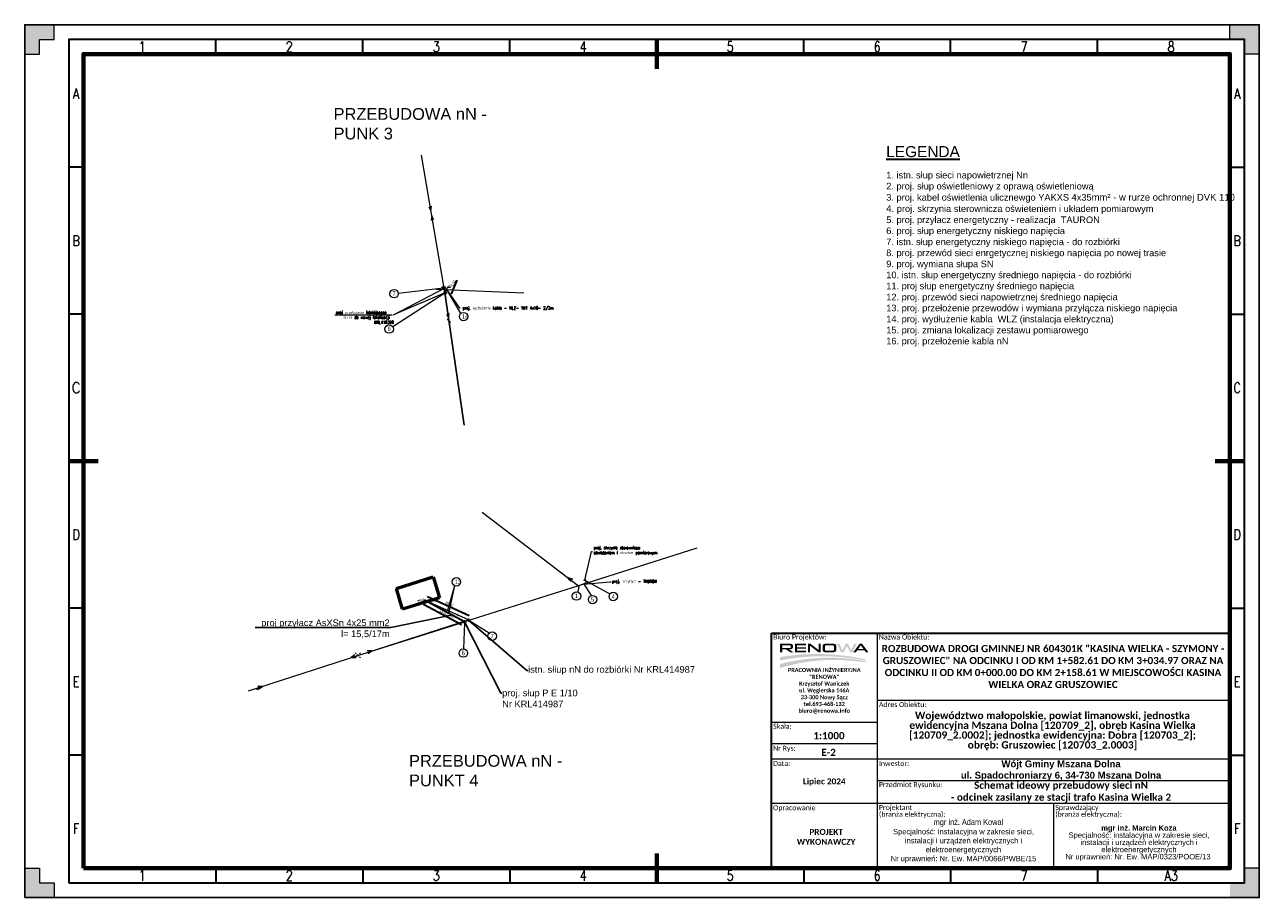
# Model space of a CAD drawing. Header units: metres. Extents: x 7168 to 12828, y 1523 to 3619.
# Tile 6 of 133: x 7841 to 8261, y 3321 to 3619. Entities that reach past the tile are written whole.
import ezdxf
from ezdxf import colors
from ezdxf.entities.mleader import LeaderData, LeaderLine
from ezdxf.enums import TextEntityAlignment as Align
from ezdxf.math import Vec2, Vec3

# ---------------------------------------------------------------- set-up
doc = ezdxf.new("R2010")
doc.units = ezdxf.units.M
doc.linetypes.add('( Dashed )', pattern=[0.75, 0.5, -0.25])
doc.linetypes.add('DGN Style 2', pattern=[3.921133, 2.35268, -1.568453])
for name, color, linetype, lineweight in [('0_ramka', 7, 'Continuous', 0), ('1_trasa opis', 1, 'Continuous', 0), ('238-Punkt adresowy budynku', 250, 'Continuous', 0), ('312-budynek ewidencyjny', 7, 'Continuous', 0), ('352-schody', 7, 'Continuous', 0), ('3_jezdnia hatch', 8, 'Continuous', 0), ('5_urz bezp ruchu pionowa', 216, 'Continuous', 30), ('CP_FRAME', 217, 'Continuous', 70), ('CP_FRCENTR', 217, 'Continuous', 70), ('CP_FRMARK', 253, 'Continuous', 15), ('CP_FRREF', 251, 'Continuous', 35), ('CP_LINENORM', 251, 'Continuous', 25), ('CP_TEXTNORM', 53, 'Continuous', 25), ('Kabel nn oświetleniowy', 1, 'DGN Style 2', 13), ('KTCR02', 98, 'Continuous', 0), ('proj. słupy', 1, 'Continuous', 30), ('PRZEBUDOWA SIECI', 1, 'DGN Style 2', 13), ('przewód elektroenergetyczny (linia)-Atr1', 250, 'Continuous', 0), ('RTPW02', 98, 'Continuous', 0), ('SUEP_B - Przewód elektroenergetyczny niskiego napięcia', 7, 'Continuous', 0), ('SUSM04_01_E', 250, 'Continuous', 0), ('SUTP_B - Przewód telekomunikacyjny napowietrzny', 7, 'Continuous', 0), ('słupy', 250, 'Continuous', 25)]:
    doc.layers.add(name, color=color, linetype=linetype, lineweight=lineweight)
doc.layers.add('AL 4x25', color=250, linetype='Continuous')
doc.styles.add('courier', font='arial.ttf')
doc.styles.add('CP_TXT', font='ROMANS.SHX')
doc.styles.add('CP_TXTCON', font='ROMANS.SHX', dxfattribs={"width": 0.8})
doc.styles.get("Standard").update_dxf_attribs({"font": 'arial.ttf'})
doc.styles.add('Style-Arial', font='arial.ttf')
doc.styles.add('Style-KRENTZ_1250 I 0.20944', font='KRENTZ_1250.shx', dxfattribs={"oblique": 12})
doc.styles.add('Style-txt', font='txt.shx')
doc.styles.add('Stytuacja', font='arial.ttf', dxfattribs={"height": 0.85})
doc.dimstyles.new('1 500 (Arial 0.85)', dxfattribs={"dimtxt": 0.85, "dimasz": 0.425, "dimexe": 0.34, "dimexo": 0.425, "dimgap": 0.425, "dimtad": 1, "dimzin": 11, "dimdsep": 46, "dimtxsty": 'Style-Arial', "dimcen": 0.09, "dimse1": 1, "dimse2": 1, "dimclrd": 256, "dimclre": 256, "dimadec": 1, "dimazin": 1, "dimtfac": 1, "dimtofl": 0, "dimtmove": 0, "dimatfit": 3, "dimfxl": 0, "dimfrac": 2, "dimtzin": 11, "dimlwd": -1, "dimlwe": -1, "dimarcsym": 0})

# ---------------------------------------------------------------- blocks, each defined once
blk = doc.blocks.new('*U62')
at = {"layer": 'słupy'}
h = blk.add_hatch(color=7, dxfattribs=at)
edge = h.paths.add_edge_path()
edge.add_arc((0, 0), 2461, 0, 360)
edge = h.paths.add_edge_path(flags=16)
edge.add_arc((0, 0), 1478, 0, 360)
h = blk.add_hatch(color=7, dxfattribs=at)
h.set_gradient(color1=(255, 255, 255), tint=0.41, name='CYLINDER')
edge = h.paths.add_edge_path()
edge.add_arc((0, 0), 1478, 0, 360)
for radius in [2461, 2461, 1478]:
    blk.add_circle((0, 0), radius, dxfattribs=at)
blk = doc.blocks.new('CP_TEXTREFA3')
for p, q in [((-350, 282), (-350, 287)), ((-300, 282), (-300, 287)), ((-250, 282), (-250, 287)), ((-200, 287), (-200, 282)), ((-150, 282), (-150, 287)), ((-100, 282), (-100, 287)), ((-50, 282), (-50, 287)), ((-395, 243.5), (-400, 243.5)), ((-5, 243.5), (0, 243.5)), ((-395, 193.5), (-400, 193.5)), ((-5, 193.5), (0, 193.5)), ((-400, 143.5), (-395, 143.5)), ((-5, 143.5), (0, 143.5)), ((-395, 93.5), (-400, 93.5)), ((-5, 93.5), (0, 93.5)), ((-395, 43.5), (-400, 43.5)), ((-5, 43.5), (0, 43.5)), ((-350, 5), (-350, 0)), ((-300, 5), (-300, 0)), ((-250, 5), (-250, 0)), ((-200, 5), (-200, 0)), ((-150, 5), (-150, 0)), ((-100, 5), (-100, 0)), ((-50, 5), (-50, 0))]:
    blk.add_line(p, q)
for points in [[(-400, 0), (0, 0), (0, 287), (-400, 287)], [(-395, 5), (-5, 5), (-5, 282), (-395, 282)]]:
    blk.add_lwpolyline(points, close=True)
at = {"layer": 'CP_TEXTNORM', "linetype": 'ByBlock', "style": 'CP_TXTCON', "width": 0.8}
for s, p in [('1', (-375, 284.5)), ('2', (-325, 284.5)), ('3', (-275, 284.5)), ('4', (-225, 284.5)), ('5', (-175, 284.5)), ('6', (-125, 284.5)), ('7', (-75, 284.5)), ('8', (-25, 284.5)), ('A', (-397.5, 268.5)), ('A', (-2.5, 268.5)), ('B', (-397.5, 218.5)), ('B', (-2.5, 218.5)), ('C', (-2.5, 168.5)), ('D', (-397.5, 118.5)), ('D', (-2.5, 118.5)), ('E', (-397.5, 68.5)), ('E', (-2.5, 68.5)), ('F', (-397.5, 18.5)), ('F', (-2.5, 18.5)), ('1', (-375, 2.5)), ('2', (-325, 2.5)), ('3', (-275, 2.5)), ('4', (-225, 2.5)), ('5', (-175, 2.5)), ('6', (-125, 2.5)), ('7', (-75, 2.5)), ('A3', (-25, 2.5))]:
    blk.add_text(s, height=3.5, dxfattribs=at).set_placement(p, align=Align.MIDDLE)
at = {"layer": 'CP_TEXTNORM', "style": 'CP_TXT'}
blk.add_text('C', height=3.5, dxfattribs=at).set_placement((-397.5, 168.5), align=Align.MIDDLE)
blk = doc.blocks.new('2d_iso_5457_a3_zp5y')
at = {"layer": 'CP_FRMARK'}
for points in [[(10, 292), (10, 297), (0, 297), (0, 287), (5, 287), (5, 292)], [(415, 292), (415, 287), (420, 287), (420, 297), (410, 297), (410, 292)], [(5, 5), (5, 10), (0, 10), (0, 0), (10, 0), (10, 5)], [(415, 5), (410, 5), (410, 0), (415, 0), (420, 0), (420, 5), (420, 10), (415, 10)]]:
    blk.add_hatch(color=256, dxfattribs=at).paths.add_polyline_path(points)
blk.add_lwpolyline([(20, 10), (410, 10), (410, 287), (20, 287)], close=True)
at = {"layer": 'CP_FRCENTR'}
for p, q in [((215, 292), (215, 282)), ((15, 148.5), (25, 148.5)), ((415, 148.5), (405, 148.5)), ((215, 15), (215, 5))]:
    blk.add_line(p, q, dxfattribs=at)
at = {"layer": 'CP_FRMARK'}
for p, q in [((10, 297), (0, 297)), ((0, 297), (0, 287)), ((10, 292), (10, 297)), ((410, 292), (410, 297)), ((410, 297), (420, 297)), ((420, 297), (420, 287)), ((5, 292), (10, 292)), ((5, 287), (5, 292)), ((415, 292), (410, 292)), ((415, 287), (415, 292)), ((0, 287), (5, 287)), ((420, 287), (415, 287)), ((0, 0), (0, 10)), ((0, 10), (5, 10)), ((5, 10), (5, 5)), ((415, 10), (415, 5)), ((420, 10), (415, 10)), ((420, 0), (420, 10)), ((5, 5), (10, 5)), ((10, 5), (10, 0)), ((415, 5), (410, 5)), ((10, 0), (0, 0)), ((410, 0), (420, 0))]:
    blk.add_line(p, q, dxfattribs=at)
at = {"layer": 'CP_LINENORM', "linetype": 'Continuous'}
blk.add_lwpolyline([(0, 0), (420, 0), (420, 297), (0, 297)], close=True, dxfattribs=at)
at = {"layer": 'CP_FRREF'}
blk.add_blockref('CP_TEXTREFA3', (415, 5), dxfattribs=at)
blk = doc.blocks.new('*U63')
at = {"layer": 'słupy'}
h = blk.add_hatch(color=7, dxfattribs=at)
edge = h.paths.add_edge_path()
edge.add_arc((0, 0), 2461, 0, 360)
edge = h.paths.add_edge_path(flags=16)
edge.add_arc((0, 0), 1478, 0, 360)
h = blk.add_hatch(color=7, dxfattribs=at)
h.set_gradient(color1=(255, 255, 255), tint=0.41, name='CYLINDER')
edge = h.paths.add_edge_path()
edge.add_arc((0, 0), 1478, 0, 360)
at = {"layer": 'proj. słupy'}
for radius in [2461, 1478]:
    blk.add_circle((0, 0), radius, dxfattribs=at)
at = {"layer": 'słupy'}
blk.add_circle((0, 0), 2461, dxfattribs=at)
blk = doc.blocks.new('*D87')
at = {"layer": '5_urz bezp ruchu pionowa', "linetype": 'Continuous'}
for p, q in [((7986.34, 3528.04), (7985.91, 3527.07)), ((7986.52, 3528.42), (7987.95, 3531.62))]:
    blk.add_line(p, q, dxfattribs=at)
at = {"layer": '5_urz bezp ruchu pionowa'}
for points in [[(7986.41, 3528.01), (7986.28, 3528.06), (7986.52, 3528.42)], [(7985.85, 3527.1), (7985.98, 3527.04), (7985.74, 3526.68)]]:
    blk.add_solid(points, dxfattribs=at)
at = {"layer": 'Defpoints', "color": 0}
for p in [(7984.64, 3529.26), (7983.86, 3527.52), (7985.74, 3526.68)]:
    blk.add_point(p, dxfattribs=at)
at = {"layer": '5_urz bezp ruchu pionowa', "color": 0, "lineweight": 13, "insert": (7986.59, 3530.69), "char_height": 0.85, "attachment_point": 5, "rotation": 65.9265, "style": 'Style-Arial'}
blk.add_mtext('1.91', dxfattribs=at)
blk = doc.blocks.new('RENOWA_1')
at = {"linetype": 'Continuous', "lineweight": -2}
h = blk.add_hatch(color=7, dxfattribs=at)
edge = h.paths.add_edge_path()
edge.add_ellipse((0.0678, 0.1509), major_axis=(-0.0191, 0), ratio=0.735318, start_angle=180, end_angle=270)
edge.add_line((0.0678, 0.165), (0.0142, 0.165))
edge.add_line((0.0142, 0.165), (-0.0013, 0.165))
edge.add_line((-0.0013, 0.165), (-0.0013, 0.1071))
edge.add_line((-0.0013, 0.1071), (0.0142, 0.1071))
edge.add_line((0.0142, 0.1071), (0.0142, 0.1258))
edge.add_line((0.0142, 0.1258), (0.0398, 0.1258))
edge.add_line((0.0398, 0.1258), (0.0674, 0.107))
edge.add_line((0.0674, 0.107), (0.0893, 0.107))
edge.add_line((0.0893, 0.107), (0.06, 0.126))
edge.add_line((0.06, 0.126), (0.0653, 0.126))
edge.add_ellipse((0.0653, 0.14), major_axis=(0.0215, 0), ratio=0.650164, start_angle=270, end_angle=360)
edge.add_line((0.0868, 0.14), (0.0868, 0.1509))
h.paths.add_polyline_path([(0.0713, 0.1476), (0.0713, 0.1413, -0.414214), (0.0653, 0.1353), (0.0142, 0.1353), (0.0142, 0.1536), (0.0653, 0.1536, -0.414214)], flags=16)
h = blk.add_hatch(color=7, dxfattribs=at)
h.set_gradient(rotation=270, tint=1, name='INVHEMISPHERICAL')
h.paths.add_polyline_path([(0.486, 0.066), (0.5811, 0.0526), (0.5811, 0.0589), (0.5557, 0.0641, 0.087432), (0.0179, 0.0776), (-0.0013, 0.0747), (-0.0013, 0.0516), (0.0117, 0.0541, -0.082937)])
for points in [[(0.0992, 0.1071), (0.0992, 0.1184), (0.0992, 0.1536), (0.0992, 0.165), (0.1758, 0.165), (0.1758, 0.1536), (0.1147, 0.1536), (0.1147, 0.1406), (0.174, 0.1406), (0.174, 0.1314), (0.1147, 0.1314), (0.1147, 0.1184), (0.1758, 0.1184), (0.1758, 0.1071)], [(0.1882, 0.1071), (0.1882, 0.165), (0.2032, 0.165), (0.2052, 0.165), (0.2603, 0.1231), (0.2603, 0.165), (0.2752, 0.165), (0.2752, 0.1071), (0.2603, 0.1071), (0.2598, 0.1071), (0.2032, 0.1501), (0.2032, 0.1071)], [(0.4311, 0.1071), (0.4141, 0.1071), (0.3849, 0.165), (0.4027, 0.165), (0.423, 0.1205), (0.4452, 0.165), (0.4608, 0.165), (0.483, 0.1205), (0.5033, 0.165), (0.5211, 0.165), (0.4919, 0.1071), (0.4749, 0.1071), (0.453, 0.1503)]]:
    blk.add_hatch(color=7, dxfattribs=at).paths.add_polyline_path(points)
h = blk.add_hatch(color=7, dxfattribs=at)
edge = h.paths.add_edge_path()
edge.add_ellipse((0.3627, 0.1521), major_axis=(0.0179, 0), ratio=0.715756, start_angle=0, end_angle=90)
edge.add_line((0.3627, 0.165), (0.3069, 0.165))
edge.add_ellipse((0.3069, 0.1521), major_axis=(-0.0179, 0), ratio=0.715756, start_angle=270, end_angle=360)
edge.add_line((0.2889, 0.1521), (0.2889, 0.1199))
edge.add_ellipse((0.3069, 0.1199), major_axis=(-0.0179, 0), ratio=0.715756, start_angle=0, end_angle=90)
edge.add_line((0.3069, 0.1071), (0.3627, 0.1071))
edge.add_ellipse((0.3627, 0.1199), major_axis=(0.0179, 0), ratio=0.715756, start_angle=270, end_angle=360)
edge.add_line((0.3807, 0.1199), (0.3807, 0.1521))
edge = h.paths.add_edge_path(flags=16)
edge.add_ellipse((0.3588, 0.1474), major_axis=(-0.00672, 0), ratio=0.945371, start_angle=180, end_angle=270, ccw=False)
edge.add_line((0.3655, 0.1474), (0.3655, 0.1247))
edge.add_ellipse((0.3588, 0.1247), major_axis=(-0.00672, 0), ratio=0.945371, start_angle=90, end_angle=180, ccw=False)
edge.add_line((0.3588, 0.1184), (0.3108, 0.1184))
edge.add_ellipse((0.3108, 0.1247), major_axis=(0.00672, 0), ratio=0.945371, start_angle=188.48719, end_angle=270, ccw=False)
edge.add_line((0.3042, 0.1238), (0.3042, 0.1483))
edge.add_ellipse((0.3108, 0.1474), major_axis=(0.00672, 0), ratio=0.945371, start_angle=90, end_angle=171.51281, ccw=False)
edge.add_line((0.3108, 0.1537), (0.3588, 0.1537))
h = blk.add_hatch(color=7, dxfattribs=at)
h.paths.add_polyline_path([(0.4963, 0.1071), (0.5398, 0.165), (0.5561, 0.165), (0.5997, 0.1071), (0.582, 0.1071), (0.5723, 0.1204), (0.548, 0.1204), (0.5236, 0.1204), (0.5139, 0.1071)])
h.paths.add_polyline_path([(0.5302, 0.1294), (0.548, 0.1539), (0.5657, 0.1294), (0.548, 0.1294)], flags=16)
h = blk.add_hatch(color=7, dxfattribs=at)
h.set_gradient(rotation=270, tint=1, name='INVHEMISPHERICAL')
h.paths.add_polyline_path([(0.4958, 0.0481), (0.5811, 0.0392), (0.5811, 0.0466), (0.5534, 0.0514, 0.10443), (0.0166, 0.0315), (-0.0013, 0.027), (-0.0013, -0.0004), (0, 0, -0.100635)])
blk = doc.blocks.new('*U71')
at = {"layer": 'słupy'}
h = blk.add_hatch(color=18, dxfattribs=at)
h.set_gradient(color1=(76, 0, 0), color2=(76, 0, 0))
h.paths.add_polyline_path([(-2461, 0, 0.98457552), (2461, 0)])
blk.add_line((-2461, 0), (2461, 0), dxfattribs=at)
blk.add_circle((0, 38), 2461, dxfattribs=at)
blk = doc.blocks.new('*U72')
at = {"layer": 'słupy'}
h = blk.add_hatch(color=7, dxfattribs=at)
edge = h.paths.add_edge_path()
edge.add_arc((0, 0), 2461, 0, 360)
edge = h.paths.add_edge_path(flags=16)
edge.add_arc((0, 0), 1478, 0, 360)
h = blk.add_hatch(color=7, dxfattribs=at)
h.set_gradient(color1=(255, 255, 255), tint=0.41, name='CYLINDER')
edge = h.paths.add_edge_path()
edge.add_arc((0, 0), 1478, 0, 360)
at = {"layer": 'proj. słupy'}
for radius in [2461, 1478]:
    blk.add_circle((0, 0), radius, dxfattribs=at)
at = {"layer": 'słupy'}
blk.add_circle((0, 0), 2461, dxfattribs=at)
blk = doc.blocks.new('*D88')
at = {"layer": '5_urz bezp ruchu pionowa', "color": 0, "linetype": 'Continuous'}
blk.add_line((7977.79, 3424.03), (7991.97, 3417.62), dxfattribs=at)
at = {"layer": '5_urz bezp ruchu pionowa', "color": 0}
for points in [[(7977.82, 3424.09), (7977.76, 3423.96), (7977.4, 3424.2)], [(7991.94, 3417.55), (7992, 3417.68), (7992.36, 3417.44)]]:
    blk.add_solid(points, dxfattribs=at)
at = {"layer": 'Defpoints', "color": 0}
for p in [(7976.77, 3422.82), (7991.73, 3416.05), (7992.36, 3417.44)]:
    blk.add_point(p, dxfattribs=at)
at = {"layer": '5_urz bezp ruchu pionowa', "color": 0, "lineweight": -3, "insert": (7985.23, 3421.6), "char_height": 0.85, "attachment_point": 5, "rotation": 335.672, "style": 'Style-Arial'}
blk.add_mtext('16.42', dxfattribs=at)
blk = doc.blocks.new('*D89')
at = {"layer": '5_urz bezp ruchu pionowa', "color": 0, "linetype": 'Continuous'}
blk.add_line((7989.38, 3414.37), (7976.47, 3421.37), dxfattribs=at)
at = {"layer": '5_urz bezp ruchu pionowa', "color": 0}
for points in [[(7976.51, 3421.43), (7976.44, 3421.31), (7976.1, 3421.57)], [(7989.35, 3414.31), (7989.41, 3414.43), (7989.75, 3414.17)]]:
    blk.add_solid(points, dxfattribs=at)
at = {"layer": 'Defpoints', "color": 0}
for p in [(7976.1, 3421.57), (7976.77, 3422.82), (7990.43, 3415.42)]:
    blk.add_point(p, dxfattribs=at)
at = {"layer": '5_urz bezp ruchu pionowa', "color": 0, "lineweight": -3, "insert": (7983.34, 3418.63), "char_height": 0.85, "attachment_point": 5, "rotation": 331.5415, "style": 'Style-Arial'}
blk.add_mtext('15.53', dxfattribs=at)

msp = doc.modelspace()

# ---------------------------------------------------------------- hatches: boundary and pattern name
at = {"layer": '3_jezdnia hatch'}
msp.add_hatch(color=6, dxfattribs=at).paths.add_polyline_path([(8030.966, 3429.277), (8030.812, 3429.642), (8031.633, 3429.988), (8031.787, 3429.623)])
at = {"layer": 'SUSM04_01_E', "linetype": 'Continuous', "lineweight": 13}
h = msp.add_hatch(color=7, dxfattribs=at)
edge = h.paths.add_edge_path()
edge.add_arc((8029.237, 3427.728), 0.25, 0, 360)
h = msp.add_hatch(color=7, dxfattribs=at)
edge = h.paths.add_edge_path()
edge.add_arc((7991.717, 3416.068), 0.25, 0, 360)

# ---------------------------------------------------------------- linework, layer by layer
at = {"color": 1, "lineweight": 20}
for p, q in [((7983.292, 3528.922), (7967.891, 3527.195)), ((7984.289, 3528.489), (7989.083, 3520.302)), ((7983.723, 3527.22), (7966.018, 3515.829)), ((7987.039, 3427.688), (7984.619, 3419.299)), ((7987.039, 3427.689), (7985.017, 3418.318)), ((8029.271, 3427.665), (8028.954, 3425.568)), ((8030.925, 3428.418), (8033.508, 3424.347)), ((8031.371, 3429.643), (8039.829, 3424.934)), ((7990.409, 3415.092), (7990.032, 3406.255)), ((7991.863, 3416.03), (7998.844, 3411.666))]:
    msp.add_line(p, q, dxfattribs=at)
at = {"color": 0, "linetype": 'Continuous', "lineweight": 13}
for p, q in [((7982.837, 3529.366), (7983.829, 3529.498)), ((7982.903, 3528.87), (7982.837, 3529.366)), ((7982.903, 3528.87), (7983.895, 3529.003)), ((7983.895, 3529.003), (7983.829, 3529.498)), ((7953.577, 3404.539), (7953.224, 3404.892)), ((7953.577, 3403.478), (7953.224, 3403.125)), ((7954.638, 3404.539), (7954.991, 3404.892)), ((7954.638, 3403.478), (7954.991, 3403.125))]:
    msp.add_line(p, q, dxfattribs=at)
at = {"color": 1, "lineweight": 20}
for centre in [(7966.444, 3527.078), (7990.109, 3519.274), (7964.793, 3515.05), (7987.645, 3429.007), (8028.518, 3424.2), (8033.988, 3422.985), (8041.026, 3424.028), (7999.825, 3410.55), (7990.005, 3404.81)]:
    msp.add_circle(centre, 1.452, dxfattribs=at)
at = {"color": 0, "linetype": 'Continuous', "lineweight": 13}
msp.add_circle((7954.107, 3404.008), 0.25, dxfattribs=at)
at = {"layer": '0_ramka', "color": 7, "linetype": 'Continuous', "lineweight": 0}
for p, q in [((8130.789, 3411.598), (8130.789, 3337.598)), ((8250.789, 3388.623), (8130.789, 3388.623)), ((8130.789, 3381.221), (8094.789, 3381.222)), ((8130.789, 3373.889), (8094.789, 3373.889)), ((8250.789, 3368.71), (8094.789, 3368.711)), ((8250.789, 3361.378), (8130.789, 3361.378)), ((8250.789, 3353.598), (8094.789, 3353.598)), ((8190.789, 3353.598), (8190.789, 3331.598)), ((8130.789, 3337.598), (8130.789, 3331.598))]:
    msp.add_line(p, q, dxfattribs=at)
at = {"layer": '0_ramka', "color": 7, "linetype": 'Continuous', "lineweight": 30, "flags": 128}
msp.add_lwpolyline([(8094.789, 3411.598), (8250.789, 3411.598), (8250.789, 3331.598), (8094.789, 3331.598), (8094.789, 3411.598)], close=True, dxfattribs=at)
at = {"layer": '1_trasa opis', "color": 212}
msp.add_line((7980.619, 3528.643), (8010.592, 3527.386), dxfattribs=at)
at = {"layer": '312-budynek ewidencyjny', "color": 0, "linetype": 'Continuous', "lineweight": 53}
for p, q in [((7967.267, 3426.758), (7979.747, 3430.778)), ((7979.747, 3430.778), (7981.937, 3423.548)), ((7969.337, 3419.738), (7967.267, 3426.758)), ((7981.937, 3423.548), (7969.337, 3419.738))]:
    msp.add_line(p, q, dxfattribs=at)
at = {"layer": '352-schody', "color": 250, "linetype": 'Continuous', "lineweight": 13}
msp.add_line((7977.037, 3422.068), (7978.217, 3422.418), dxfattribs=at)
at = {"layer": '3_jezdnia hatch', "color": 6, "flags": 128}
for points in [[(8031.371, 3429.643), (8033.61, 3439.377)], [(8033.61, 3439.377), (8033.97, 3439.377)], [(8030.727, 3428.294), (8039.905, 3429.032)], [(8039.905, 3429.032), (8040.265, 3429.032)]]:
    msp.add_lwpolyline(points, dxfattribs=at)
at = {"layer": '3_jezdnia hatch', "color": 30, "linetype": '( Dashed )', "flags": 128}
msp.add_lwpolyline([(8029.24, 3427.74), (8031.89, 3428.804), (8031.534, 3429.685)], dxfattribs=at)
at = {"layer": 'Kabel nn oświetleniowy', "color": 6, "linetype": 'ByBlock', "flags": 128}
msp.add_lwpolyline([(7916.897, 3391.918), (7954.107, 3404.008), (7991.717, 3416.068)], dxfattribs=at)
at = {"layer": 'KTCR02', "color": 250, "linetype": 'Continuous', "lineweight": 13}
msp.add_line((7980.698, 3423.165), (7979.741, 3422.877), dxfattribs=at)
at = {"layer": 'PRZEBUDOWA SIECI', "color": 6, "linetype": 'Continuous', "lineweight": 13}
for p, q in [((7966.209, 3519.864), (7983.569, 3528.904)), ((8069.467, 3440.508), (8029.237, 3427.728))]:
    msp.add_line(p, q, dxfattribs=at)
at = {"layer": 'PRZEBUDOWA SIECI', "linetype": 'Continuous', "lineweight": 30}
msp.add_line((7990.403, 3415.38), (7976.775, 3422.818), dxfattribs=at)
at = {"layer": 'PRZEBUDOWA SIECI', "color": 6, "linetype": 'Continuous', "lineweight": 13, "flags": 128}
for points in [[(7984.636, 3529.264), (7983.723, 3527.22)], [(7984.31, 3528.536), (7988.854, 3522.062)], [(7983.51, 3527.204), (7966.209, 3519.864)], [(7946.321, 3519.864), (7965.849, 3519.864)], [(8029.237, 3427.728), (7990.43, 3415.416)], [(7991.722, 3416.086), (7976.775, 3422.818)], [(7954.107, 3404.008), (7990.403, 3415.38)]]:
    msp.add_lwpolyline(points, dxfattribs=at)
at = {"layer": 'przewód elektroenergetyczny (linia)-Atr1', "color": 1, "linetype": 'Continuous'}
msp.add_line((7984.636, 3529.264), (7985.628, 3529.264), dxfattribs=at)
at = {"layer": 'SUEP_B - Przewód elektroenergetyczny niskiego napięcia', "color": 1, "linetype": 'Continuous', "lineweight": 13}
for p, q in [((7983.476, 3528.904), (7975.756, 3574.174)), ((7978.234, 3556.668), (7978.979, 3555.274)), ((7978.979, 3555.274), (7979.22, 3556.836)), ((7979.273, 3553.549), (7979.033, 3551.986)), ((7980.018, 3552.154), (7979.273, 3553.549)), ((7990.286, 3482.374), (7983.476, 3528.904)), ((7984.252, 3520.149), (7984.964, 3518.737)), ((7984.964, 3518.737), (7985.242, 3520.294)), ((8027.177, 3429.926), (8025.681, 3430.437)), ((8025.681, 3430.437), (8026.571, 3429.13)), ((7954.107, 3404.008), (7991.717, 3416.068)), ((7953.121, 3404.213), (7951.849, 3403.274)), ((7951.849, 3403.274), (7953.43, 3403.262)), ((7958.868, 3405.534), (7957.287, 3405.553)), ((7957.593, 3404.6), (7958.868, 3405.534)), ((7921.652, 3393.463), (7920.071, 3393.475)), ((7920.38, 3392.524), (7921.652, 3393.463))]:
    msp.add_line(p, q, dxfattribs=at)
at = {"layer": 'SUTP_B - Przewód telekomunikacyjny napowietrzny', "color": 40, "linetype": 'Continuous', "lineweight": 13, "true_color": 0xffbe00}
for p, q in [((7983.476, 3528.904), (7990.286, 3482.374)), ((7984.484, 3518.557), (7985.105, 3517.773)), ((7985.105, 3517.773), (7985.25, 3516.783)), ((7985.25, 3516.783), (7985.619, 3517.713)), ((8025.459, 3430.606), (8025.845, 3429.684)), ((8027.246, 3429.874), (8026.254, 3430)), ((7919.795, 3392.333), (7920.464, 3393.076)), ((7921.415, 3393.386), (7920.437, 3393.593))]:
    msp.add_line(p, q, dxfattribs=at)
at = {"layer": 'SUTP_B - Przewód telekomunikacyjny napowietrzny', "color": 6, "linetype": 'Continuous', "lineweight": 13}
msp.add_line((7996.447, 3452.708), (8029.237, 3427.728), dxfattribs=at)

# ---------------------------------------------------------------- block references
at = {"color": 7, "linetype": 'Continuous', "lineweight": 0, "ltscale": 1000, "xscale": 50.00000000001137, "yscale": 50.00000000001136, "zscale": 50.00000000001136}
msp.add_blockref('RENOWA_1', (8097.829, 3399.727), dxfattribs=at)
at = {"layer": 'AL 4x25', "xscale": 0.000125, "yscale": 0.000125, "zscale": 0.000125}
for name, p in [('*U62', (7983.476, 3528.904)), ('*U63', (7983.816, 3527.219))]:
    msp.add_blockref(name, p, dxfattribs=at)
at = {"layer": 'CP_FRAME'}
msp.add_blockref('2d_iso_5457_a3_zp5y', (7840.789, 3321.598), dxfattribs=at)
at = {"layer": 'PRZEBUDOWA SIECI', "xscale": 0.000125, "yscale": 0.000125, "zscale": 0.000125}
msp.add_blockref('*U72', (7990.43, 3415.416), dxfattribs=at)
at = {"layer": 'PRZEBUDOWA SIECI', "xscale": 0.000125, "yscale": 0.000125, "zscale": 0.000125, "rotation": 294.34109}
msp.add_blockref('*U71', (7991.728, 3416.053), dxfattribs=at)

# ---------------------------------------------------------------- texts
at = {"lineweight": 30, "ltscale": 100, "insert": (8133.874, 3577.29), "char_height": 1.5, "width": 116.91458, "attachment_point": 1}
msp.add_mtext('{\\H2.5x;\\LLEGENDA \\P\\pt0;\\Ftxt|c238;\\H0.4x;\\P\\fArial|b0|i0|c238|p34;\\H1.4999x;\\l1. istn. słup sieci napowietrznej Nn\\H1.0001x; \\P\\H0.9999x;2. proj. słup oświetleniowy z oprawą oświetleniową\\P3. proj. kabel oświetlenia ulicznewgo YAKXS 4x35\\H1.0256x;mm² - w rurze ochronnej DVK 110\\P4. \\H0.97498x;\\C0;proj. skrzynia sterownicza oświeteniem i układem pomiarowym\\P5. proj. przyłacz energetyczny - realizacja  TAURON\\P6. proj. słup energetyczny niskiego napięcia\\P7. istn. słup energetyczny niskiego napięcia - do rozbiórki\\P8. proj. przewód sieci enrgetycznej niskiego napięcia po nowej trasie\\P9. proj. wymiana słupa SN\\P10. istn. słup energetyczny średniego napięcia - do rozbiórki\\P11. proj słup energetyczny średniego napięcia\\P12. proj. przewód sieci napowietrznej średniego napięcia\\P13. proj. przełożenie przewodów i wymiana przyłącza niskiego napięcia\\P14. proj. wydłużenie kabla  WLZ (instalacja elektryczna)\\P15. proj. zmiana lokalizacji zestawu pomiarowego\\P16. proj. przełożenie kabla nN}', dxfattribs=at)
at = {"color": 1, "lineweight": 20, "char_height": 1.5, "width": 1.10785, "attachment_point": 1}
for s, insert in [('\\H1x;\\W0.75;7', (7965.89, 3527.861)), ('\\H1x;\\W0.75;14', (7989.555, 3520.057)), ('\\H1x;\\W0.75;6', (7964.239, 3515.833)), ('\\H1x;\\W0.75;13', (7987.091, 3429.79)), ('\\H1x;\\W0.75;1', (8027.965, 3424.983)), ('\\H1x;\\W0.75;5', (8033.434, 3423.768)), ('\\H1x;\\W0.75;4', (8040.472, 3424.811)), ('\\H1x;\\W0.75;7', (7999.271, 3411.333)), ('\\H1x;\\W0.75;6', (7989.452, 3405.593))]:
    msp.add_mtext(s, dxfattribs=dict(at, insert=insert))
at = {"color": 7, "lineweight": 13, "rotation": 359.99974, "style": 'courier'}
for s, insert, char_height, width, attachment_point in [('\\fCalibri|b0|i0|c238238|p39;Biuro Projektów:', (8095.389, 3411.133), 1.71093, 40.89129, 1), ('\\P\\P\\fCalibri|b1|i0|c238238|p39;\\H0.6x;PRACOWNIA INŻYNIERYJNA "RENOWA"\\PKrzysztof Waniczek\\Pul. Węgierska 146A\\P33-300 Nowy Sącz\\Ptel.693-468-132\\Pbiuro@renowa.info', (8112.789, 3407.435), 2.31147, 30.4546, 2)]:
    msp.add_mtext(s, dxfattribs=dict(at, insert=insert, char_height=char_height, width=width, attachment_point=attachment_point))
at = {"color": 7, "lineweight": 13, "insert": (8130.004, 3348.309), "char_height": 2, "width": 60, "attachment_point": 1, "style": 'courier'}
msp.add_mtext('\\pi18.623;{\\fArial Narrow|b0|i0|c238|p34;  mgr inż. Adam Kowal\\P\\pi6.1846;\\fArial|b0|i0|c238|p34;\\H0.9167x;\\C256;Specjalność: instalacyjna w zakresie sieci,\\P\\pi10.243;instalacji i urządzeń elektrycznych i \\P\\pi17.321;elektroenergetycznych\\P\\pi5.3804;Nr uprawnień: Nr. Ew. MAP/0066/PWBE/15\\P}', dxfattribs=at)
at = {"color": 7, "lineweight": 13, "insert": (8194.829, 3346.226), "char_height": 2, "width": 49.77348, "attachment_point": 1, "line_spacing_factor": 0.8, "style": 'courier'}
msp.add_mtext('\\pi12.201;{\\fArial|b1|i0|c238|p34;\\H0.9167x;\\C256;mgr inż. Marcin Koza\\P\\pi1.0713;\\fArial|b0|i0|c238|p34;Specjalność: instalacyjna w zakresie sieci,\\P\\pi5.1295;instalacji i urządzeń elektrycznych i \\P\\pi12.207;elektroenergetycznych\\P\\pi0;Nr uprawnień: Nr. Ew. MAP/0323/POOE/13}', dxfattribs=at)
at = {"layer": '0_ramka', "color": 7, "lineweight": 0, "rotation": 359.99978}
for s, insert, char_height, width, attachment_point, style in [('\\fCalibri|b0|i0|c238238|p39;Nazwa Obiektu:', (8131.389, 3411.12), 1.71093, 40.89129, 1, 'courier'), ('\\pt0.0782141;\\fCalibri|b1|i0|c238238|p39;ROZBUDOWA DROGI GMINNEJ NR 604301K "KASINA WIELKA - SZYMONY - GRUSZOWIEC" NA ODCINKU I OD KM 1+582.61 DO KM 3+034.97 ORAZ NA ODCINKU II OD KM 0+000.00 DO KM 2+158.61 W MIEJSCOWOŚCI KASINA WIELKA ORAZ GRUSZOWIEC', (8190.612, 3400.213), 2.44419, 117.97047, 5, 'Stytuacja'), ('\\fCalibri|b0|i0|c238238|p39;Adres Obiektu:', (8131.389, 3388.145), 1.71093, 40.89129, 1, 'courier'), ('\\fCalibri|b0|i0|c238238|p39;Skala:', (8095.389, 3380.744), 1.71093, 40.89129, 1, 'courier'), ('{\\fCalibri|b1|i0|c158|p39;1:1000}', (8114.401, 3376.698), 2.44419, 19.44312, 5, 'courier'), ('\\fCalibri|b0|i0|c238238|p39;Nr Rys:', (8095.389, 3373.286), 1.71093, 40.89129, 1, 'courier'), ('{\\fCalibri|b1|i0|c158|p39;E-2}', (8114.278, 3371.018), 2.44419, 12.10744, 5, 'Stytuacja'), ('\\fCalibri|b0|i0|c238238|p39;Data:', (8095.389, 3368.103), 1.71093, 40.89129, 1, 'courier'), ('\\fCalibri|b0|i0|c238238|p39;Inwestor:', (8131.389, 3368.111), 1.71093, 40.89129, 1, 'courier'), ('\\P\\fArial|b1|i0|c238238|p39;Wójt Gminy Mszana Dolna\\Pul. Spadochroniarzy 6, 34-730 Mszana Dolna', (8193.35, 3366.762), 2.32198, 91.84384, 5, 'Stytuacja'), ('\\fCalibri|b1|i0|c238238|p39;Lipiec 2024', (8112.789, 3360.915), 2.03682, 32.8438, 5, 'Stytuacja'), ('\\fCalibri|b0|i0|c238238|p39;Przedmiot Rysunku:', (8131.389, 3360.9), 1.71093, 40.89129, 1, 'courier'), ('\\pt0.035441;{\\fCalibri|b1|i0|c238|p39;Schemat ideowy przebudowy sieci nN\\P- odcinek zasilany ze stacji trafo Kasina Wielka 2}', (8193.35, 3357.488), 2.44419, 96.67773, 5, 'courier'), ('\\fCalibri|b0|i0|c238238|p39;Opracowanie', (8095.389, 3353.033), 1.71093, 40.89129, 1, 'courier'), ('{\\fCalibri|b1|i0|c158|p39;PROJEKT\\PWYKONAWCZY}', (8113.429, 3342.263), 2.03682, 32.8438, 5, 'Stytuacja')]:
    msp.add_mtext(s, dxfattribs=dict(at, insert=insert, char_height=char_height, width=width, attachment_point=attachment_point, style=style))
at = {"layer": '0_ramka', "color": 7, "lineweight": 0, "rotation": 359.99978, "line_spacing_factor": 0.8, "style": 'courier'}
for s, insert, char_height, width, attachment_point in [('\\fCalibri|b1|i0|c238238|p39;Województwo małopolskie, powiat limanowski, jednostka ewidencyjna Mszana Dolna [120709_2], obręb Kasina Wielka [120709_2.0002]; jednostka ewidencyjna: Dobra [120703_2]; obręb: Gruszowiec [120703_2.0003]', (8190.44, 3378.261), 2.5, 107.07528, 5), ('{\\fCalibri|b0|i0|c158|p39;Projektant\\P(branża elektryczna):}', (8131.389, 3353.12), 1.71093, 40.89129, 1), ('{\\fCalibri|b0|i0|c158|p39;Sprawdzający\\P(branża elektryczna):}', (8191.389, 3353.12), 1.71093, 40.89129, 1)]:
    msp.add_mtext(s, dxfattribs=dict(at, insert=insert, char_height=char_height, width=width, attachment_point=attachment_point))
at = {"layer": '238-Punkt adresowy budynku', "color": 0, "linetype": 'Continuous', "lineweight": 30, "style": 'Style-KRENTZ_1250 I 0.20944', "oblique": 12, "width": 0.79}
msp.add_text('284', height=1.25, rotation=16.822, dxfattribs=at).set_placement((7975.51, 3421.871), align=Align.CENTER)
at = {"layer": '3_jezdnia hatch', "color": 6, "style": 'Style-txt', "width": 0.75}
for s, p in [('proj. skrzynie sterownicza', (8034.363, 3441.124)), ('oświeteniem i układem pomiarowym', (8034.363, 3439.458)), ('proj. przyłącz - TAURON', (8040.627, 3429.699))]:
    msp.add_text(s, height=1, dxfattribs=at).set_placement(p, align=Align.TOP_LEFT)
at = {"layer": '5_urz bezp ruchu pionowa', "color": 7, "linetype": 'Continuous', "lineweight": 13, "char_height": 4, "width": 68.5076, "attachment_point": 1}
for s, insert in [('PRZEBUDOWA nN - PUNK 3', (7945.875, 3590.232)), ('PRZEBUDOWA nN - PUNKT 4', (7971.534, 3370.144))]:
    msp.add_mtext(s, dxfattribs=dict(at, insert=insert))
at = {"layer": 'KTCR02', "color": 250, "linetype": 'Continuous', "lineweight": 13, "insert": (7979.24, 3421.597), "char_height": 0.75, "attachment_point": 7, "rotation": 17.57985, "line_spacing_factor": 0.72}
msp.add_mtext('\\FKRENTZ_1250;\\Q12;\\H1x;\\W0.8;ch.br.', dxfattribs=at)
at = {"layer": 'PRZEBUDOWA SIECI', "color": 6, "linetype": 'Continuous', "lineweight": 13, "style": 'Style-txt', "width": 0.75}
for s, p in [('proj przełożenie istniejącego', (7946.681, 3521.197)), ('słupa do nowej lokalizacji', (7949.181, 3519.53)), ('proj. wydłużenia kabla - WLZ- YKY 4x10- 2/3m', (7989.754, 3522.728)), ('KRL410390', (7959.688, 3517.834))]:
    msp.add_text(s, height=1, dxfattribs=at).set_placement(p, align=Align.TOP_LEFT)
at = {"layer": 'przewód elektroenergetyczny (linia)-Atr1', "color": 1, "linetype": 'Continuous', "style": 'Style-KRENTZ_1250 I 0.20944', "oblique": 12, "width": 0.9}
msp.add_text('eN', height=0.75, dxfattribs=at).set_placement((7984.636, 3529.269), align=Align.BOTTOM_LEFT)
at = {"layer": 'RTPW02', "color": 250, "linetype": 'Continuous', "lineweight": 13, "insert": (7985.281, 3416.499), "char_height": 0.75, "attachment_point": 7, "rotation": 17.49005, "line_spacing_factor": 0.72}
msp.add_mtext('\\FKRENTZ_1250;\\Q12;\\H1x;\\W0.8; 568.72', dxfattribs=at)

# ---------------------------------------------------------------- dimensions: what is measured, and where the dimension line sits
at = {"layer": '5_urz bezp ruchu pionowa', "color": 7, "linetype": 'Continuous', "lineweight": 13}
dim = msp.add_linear_dim(base=(7985.74, 3526.683), p1=(7984.636, 3529.264), p2=(7983.858, 3527.524), angle=245.92645, dimstyle='1 500 (Arial 0.85)', override={"dimclrt": 0, "dimfrac": 0}, dxfattribs=at)
dim.commit()
dim.dimension.update_dxf_attribs({"geometry": '*D87', "text_midpoint": (7987.374, 3530.339), "dimtype": 161})
at = {"layer": '5_urz bezp ruchu pionowa', "color": 7, "linetype": 'Continuous', "lineweight": -3}
for p1, p2, distance, override, picture, middle in [((7976.775, 3422.818), (7991.733, 3416.055), 1.521, {"dimclrd": 0, "dimclrt": 0, "dimfrac": 0}, '*D88', (7985.234, 3421.605)), ((7990.43, 3415.416), (7976.775, 3422.818), 1.418, {"dimtxsty": 'Style-Arial', "dimclrd": 0, "dimclrt": 0, "dimfrac": 0}, '*D89', (7983.336, 3418.625))]:
    dim = msp.add_aligned_dim(p1=p1, p2=p2, distance=distance, dimstyle='1 500 (Arial 0.85)', override=override, dxfattribs=at)
    dim.commit()
    dim.dimension.update_dxf_attribs({"geometry": picture, "text_midpoint": middle})

# ---------------------------------------------------------------- leaders
at = {"layer": '5_urz bezp ruchu pionowa', "color": 1, "linetype": 'Continuous', "lineweight": 13}
ml = msp.add_multileader_mtext('Standard', dxfattribs=at)
ml.set_content('proj przyłacz AsXSn 4x25 mm2\\Pl= 15,5/17m', color=1)
ml.set_leader_properties()
ml.build(insert=Vec2(0, 0))
ml.multileader.update_dxf_attribs({"text_right_attachment_type": 6, "dogleg_length": 0.36, "arrow_head_size": 0.18})
ctx = ml.context
ctx.base_point, ctx.char_height, ctx.arrow_head_size, ctx.landing_gap_size, ctx.plane_origin = Vec3(7921.543, 3414.866), 2.2498, 0.18, 0.09, Vec3(7986.01, 3417.777)
ctx.right_attachment, ctx.text_align_type = 6, 2
notes = []
notes.append((ctx, [(0, (1, 1, 0), (7965.379, 3413.499), (-1, 0), 0.36, [(0, [(7986.01, 3417.777)], 0, [])])]))
ctx.mtext.insert, ctx.mtext.alignment, ctx.mtext.flow_direction = Vec3(7964.929, 3416.232), 3, 5
at = {"layer": '5_urz bezp ruchu pionowa', "color": 6, "linetype": 'Continuous', "lineweight": 13}
ml = msp.add_multileader_mtext('Standard', dxfattribs=at)
ml.set_content('proj. słup P E 1/10\\PNr KRL414987', color=6)
ml.set_leader_properties()
ml.build(insert=Vec2(0, 0))
ml.multileader.update_dxf_attribs({"text_right_attachment_type": 6, "dogleg_length": 0.36, "arrow_head_size": 0.18})
ctx = ml.context
ctx.base_point, ctx.char_height, ctx.arrow_head_size, ctx.landing_gap_size, ctx.plane_origin = Vec3(8003.14, 3391.191), 2.2498, 0.18, 0.09, Vec3(7982.927, 3408.339)
ctx.right_attachment = 6
notes.append((ctx, [(0, (1, 1, 0), (8002.78, 3391.191), (1, 0), 0.36, [(0, [(7990.43, 3415.416)], 0, [])])]))
ctx.mtext.insert, ctx.mtext.flow_direction = Vec3(8003.23, 3392.354), 5
ml = msp.add_multileader_mtext('Standard', dxfattribs=at)
ml.set_content('istn. słiup nN do rozbiórki Nr KRL414987', color=6)
ml.set_leader_properties()
ml.build(insert=Vec2(0, 0))
ml.multileader.update_dxf_attribs({"text_right_attachment_type": 6, "dogleg_length": 0.36, "arrow_head_size": 0.18})
ctx = ml.context
ctx.base_point, ctx.char_height, ctx.arrow_head_size, ctx.landing_gap_size, ctx.plane_origin = Vec3(8011.946, 3398.907), 2.2498, 0.18, 0.09, Vec3(7991.733, 3416.055)
ctx.right_attachment = 6
notes.append((ctx, [(0, (1, 1, 0), (8011.586, 3398.907), (1, 0), 0.36, [(0, [(7991.733, 3416.055)], 0, [])])]))
ctx.mtext.insert, ctx.mtext.flow_direction = Vec3(8012.036, 3400.351), 5
for ctx, leaders in notes:
    for number, flags, end, landing, length, lines in leaders:
        leader = LeaderData()
        leader.index, (leader.has_last_leader_line, leader.has_dogleg_vector, leader.attachment_direction) = number, flags
        leader.last_leader_point, leader.dogleg_vector, leader.dogleg_length = Vec3(end), Vec3(landing), length
        for number, points, colour, breaks in lines:
            line = LeaderLine()
            line.index, line.vertices, line.color, line.breaks = number, Vec3.list(points), colors.encode_raw_color(colour), breaks
            leader.lines.append(line)
        ctx.leaders.append(leader)

doc.saveas('drawing.dxf')
